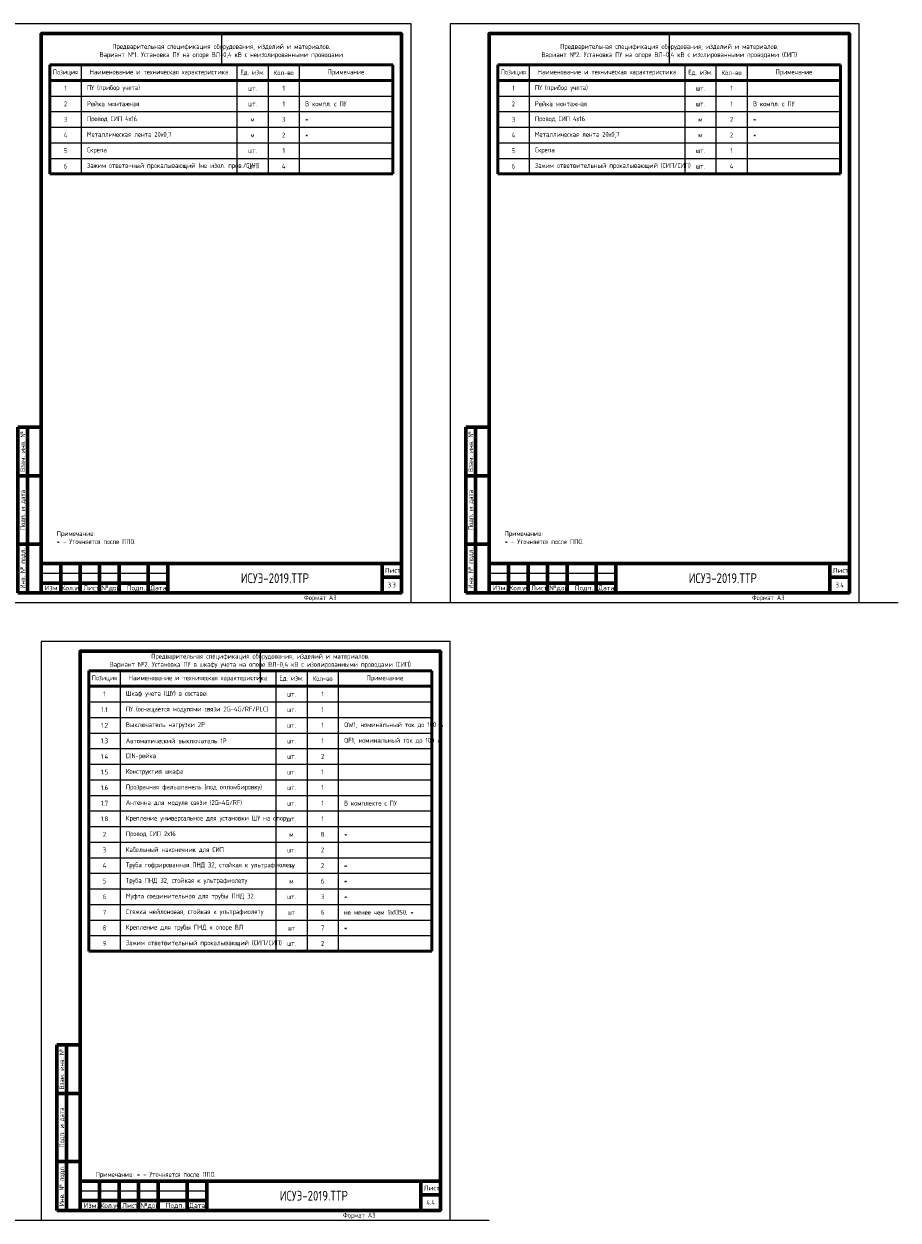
# Model space of a CAD drawing. Header units: millimetres. Extents: x -110 to 4101, y -10868 to 110.
# Tile 80 of 90: x 901 to 1350, y -1258 to -644. Entities that reach past the tile are written whole.
import ezdxf
from ezdxf.enums import TextEntityAlignment as Align

# ---------------------------------------------------------------- set-up
doc = ezdxf.new("R2010")
doc.units = ezdxf.units.MM
doc.layers.add('01.Вспомогательный_слой', color=1, linetype='Continuous', plot=False)
doc.layers.add('Формат', color=7, linetype='Continuous', lineweight=25)
doc.layers.add('Формат @ 1', color=7, linetype='Continuous', lineweight=25)
doc.styles.add('Формат', font='isocpeur.ttf')
doc.styles.add('ЭП', font='GOST.TTF')

# ---------------------------------------------------------------- blocks, each defined once
blk = doc.blocks.new('*T53')
at = {"color": 0, "linetype": 'ByBlock', "lineweight": 50, "ltscale": 0.2, "transparency": 16777216}
for p, q in [((0, 0), (176, 0)), ((0, 0), (0, -56)), ((176, 0), (176, -56)), ((0, -8), (176, -8)), ((0, -56), (176, -56))]:
    blk.add_line(p, q, dxfattribs=at)
at = {"color": 0, "linetype": 'ByBlock', "ltscale": 0.2, "transparency": 16777216}
for p, q in [((16, 0), (16, -56)), ((96, 0), (96, -56)), ((112, 0), (112, -56)), ((128, 0), (128, -56)), ((0, -16), (176, -16)), ((0, -24), (176, -24)), ((0, -32), (16, -32)), ((96, -32), (176, -32)), ((0, -40), (128, -40)), ((0, -48), (128, -48))]:
    blk.add_line(p, q, dxfattribs=at)
at = {"color": 0, "linetype": 'ByBlock', "lineweight": -2, "ltscale": 0.2, "transparency": 16777216}
for p, q in [((16, -32), (96, -32)), ((128, -40), (176, -40)), ((128, -48), (176, -48))]:
    blk.add_line(p, q, dxfattribs=at)
at = {"color": 0, "ltscale": 0.2, "transparency": 16777216, "char_height": 2.5, "style": 'ЭП'}
for s, insert, width, attachment_point in [('{\\fGOST type A|b1|i0|c204|p34;Позиция}', (8, -4), 10, 5), ('{\\fGOST type A|b1|i0|c204|p34;Наименование и техническая характеристика}', (56, -4), 74, 5), ('{\\fGOST type A|b1|i0|c204|p34;Ед. изм.}', (104, -4), 10, 5), ('{\\fGOST type A|b1|i0|c204|p34;Кол-во}', (120, -4), 10, 5), ('{\\fGOST type A|b1|i0|c204|p34;Примечание}', (152, -4), 42, 5), ('1', (8, -12), 10, 5), ('ПУ (прибор учета)', (19, -12), 74, 4), ('шт.', (104, -12), 10, 5), ('1', (120, -12), 10, 5), ('2', (8, -20), 10, 5), ('Рейка монтажная', (19, -20), 74, 4), ('шт.', (104, -20), 10, 5), ('1', (120, -20), 10, 5), ('В компл. с ПУ', (131, -20), 42, 4), ('3', (8, -28), 10, 5), ('Провод СИП 4х16', (19, -28), 74, 4), ('м', (104, -28), 10, 5), ('3', (120, -28), 10, 5), ('*', (131, -28), 42, 4), ('4', (8, -36), 10, 5), ('Металлическая лента 20х0,7', (19, -36), 74, 4), ('м', (104, -36), 10, 5), ('2', (120, -36), 10, 5), ('*', (131, -36), 42, 4), ('5', (8, -44), 10, 5), ('Скрепа', (19, -44), 74, 4), ('1', (120, -44), 10, 5), ('Зажим ответв-ный прокалывающий (не изол. пров./СИП)', (19, -52), 74, 4), ('шт.', (104, -44), 10, 5), ('6', (8, -52), 10, 5), ('шт.', (104, -52), 10, 5), ('4', (120, -52), 10, 5)]:
    blk.add_mtext(s, dxfattribs=dict(at, insert=insert, width=width, attachment_point=attachment_point))
blk = doc.blocks.new('*U77')
at = {"layer": 'Формат', "color": 7, "linetype": 'Continuous', "lineweight": 60}
for p, q in [((8, 85), (20, 85)), ((8, 85), (8, 0)), ((13, 85), (13, 0)), ((8, 60), (20, 60)), ((8, 25), (20, 25)), ((20, 15), (205, 15)), ((20, 15), (20, 0)), ((30, 15), (30, 0)), ((40, 15), (40, 0)), ((50, 15), (50, 0)), ((60, 15), (60, 0)), ((75, 15), (75, 0)), ((85, 15), (85, 0)), ((195, 15), (195, 0)), ((195, 8), (205, 8)), ((8, 0), (20, 0)), ((20, 5), (85, 5))]:
    blk.add_line(p, q, dxfattribs=at)
at = {"layer": 'Формат', "color": 7, "linetype": 'Continuous', "lineweight": 25}
blk.add_line((20, 10), (85, 10), dxfattribs=at)
blk.add_lwpolyline([(0, -5), (210, -5), (210, 292), (0, 292)], close=True, dxfattribs=at)
at = {"layer": 'Формат', "color": 7, "linetype": 'Continuous', "lineweight": 60}
blk.add_lwpolyline([(20, 0), (205, 0), (205, 287), (20, 287)], close=True, dxfattribs=at)
at = {"layer": 'Формат', "color": 7, "linetype": 'Continuous', "lineweight": 25, "style": 'ЭП'}
for s, p in [('Взам. инв. №', (10.5, 72.5)), ('Подп. и дата', (10.5, 42.5)), ('Инв. № подл.', (10.5, 12.5))]:
    blk.add_text(s, height=2.5, rotation=90, dxfattribs=at).set_placement(p, align=Align.MIDDLE_CENTER)
at = {"layer": 'Формат', "color": 7, "linetype": 'Continuous', "lineweight": 25, "style": 'Формат'}
for s, p in [('Лист', (196.38, 10.25)), ('Изм.', (21.81, 1.25)), ('Лист', (41.54, 1.25)), ('№док.', (50.89, 1.25)), ('Подп.', (63.99, 1.25)), ('Дата', (75.95, 1.25))]:
    blk.add_text(s, height=2.5, dxfattribs=at).set_placement(p)
at = {"layer": 'Формат', "color": 7, "linetype": 'Continuous', "lineweight": 25, "style": 'Формат', "width": 0.9}
blk.add_text('Кол.уч.', height=2.5, dxfattribs=at).set_placement((30.38, 1.25))
at = {"layer": 'Формат', "color": 7, "linetype": 'Continuous', "lineweight": 25, "style": 'ЭП', "flags": 8}
blk.add_attdef('N_ИНВ', text='', height=2.5, rotation=90, dxfattribs=at).set_placement((16.5, 12.5), align=Align.MIDDLE_CENTER)
for tag, p in [('изм.№', (21, 7.5)), ('изм.уч.', (31, 7.5)), ('изм.лист', (41, 7.5)), ('изм.№_док.', (50.5, 7.5)), ('изм_дата', (76, 7.5)), ('ФОРМ.ЛИСТА', (155, -2.5))]:
    blk.add_attdef(tag, text='', height=2.5, dxfattribs=at).set_placement(p, align=Align.MIDDLE_LEFT)
for tag, height, p in [('ОБОЗНАЧЕНИЕ', 5, (140, 7.5)), ('Лист', 2.5, (200, 4))]:
    blk.add_attdef(tag, text='', height=height, dxfattribs=at).set_placement(p, align=Align.MIDDLE_CENTER)
blk = doc.blocks.new('*T82')
at = {"color": 0, "linetype": 'ByBlock', "lineweight": 50, "ltscale": 0.2, "transparency": 16777216}
for p, q in [((0, 0), (176, 0)), ((0, 0), (0, -56)), ((176, 0), (176, -56)), ((0, -8), (176, -8)), ((0, -56), (176, -56))]:
    blk.add_line(p, q, dxfattribs=at)
at = {"color": 0, "linetype": 'ByBlock', "ltscale": 0.2, "transparency": 16777216}
for p, q in [((16, 0), (16, -56)), ((96, 0), (96, -56)), ((112, 0), (112, -56)), ((128, 0), (128, -56)), ((0, -16), (176, -16)), ((0, -24), (176, -24)), ((0, -32), (16, -32)), ((96, -32), (176, -32)), ((0, -40), (128, -40)), ((0, -48), (128, -48))]:
    blk.add_line(p, q, dxfattribs=at)
at = {"color": 0, "linetype": 'ByBlock', "lineweight": -2, "ltscale": 0.2, "transparency": 16777216}
for p, q in [((16, -32), (96, -32)), ((128, -40), (176, -40)), ((128, -48), (176, -48))]:
    blk.add_line(p, q, dxfattribs=at)
at = {"color": 0, "ltscale": 0.2, "transparency": 16777216, "char_height": 2.5, "style": 'ЭП'}
for s, insert, width, attachment_point in [('{\\fGOST type A|b1|i0|c204|p34;Позиция}', (8, -4), 10, 5), ('{\\fGOST type A|b1|i0|c204|p34;Наименование и техническая характеристика}', (56, -4), 74, 5), ('{\\fGOST type A|b1|i0|c204|p34;Ед. изм.}', (104, -4), 10, 5), ('{\\fGOST type A|b1|i0|c204|p34;Кол-во}', (120, -4), 10, 5), ('{\\fGOST type A|b1|i0|c204|p34;Примечание}', (152, -4), 42, 5), ('1', (8, -12), 10, 5), ('ПУ (прибор учета)', (19, -12), 74, 4), ('шт.', (104, -12), 10, 5), ('1', (120, -12), 10, 5), ('2', (8, -20), 10, 5), ('Рейка монтажная', (19, -20), 74, 4), ('шт.', (104, -20), 10, 5), ('1', (120, -20), 10, 5), ('В компл. с ПУ', (131, -20), 42, 4), ('3', (8, -28), 10, 5), ('Провод СИП 4х16', (19, -28), 74, 4), ('м', (104, -28), 10, 5), ('2', (120, -28), 10, 5), ('*', (131, -28), 42, 4), ('4', (8, -36), 10, 5), ('Металлическая лента 20х0,7', (19, -36), 74, 4), ('м', (104, -36), 10, 5), ('2', (120, -36), 10, 5), ('*', (131, -36), 42, 4), ('5', (8, -44), 10, 5), ('Скрепа', (19, -44), 74, 4), ('1', (120, -44), 10, 5), ('Зажим ответвительный прокалывающий (СИП/СИП)', (19, -52), 74, 4), ('шт.', (104, -44), 10, 5), ('6', (8, -52), 10, 5), ('шт.', (104, -52), 10, 5), ('4', (120, -52), 10, 5)]:
    blk.add_mtext(s, dxfattribs=dict(at, insert=insert, width=width, attachment_point=attachment_point))
blk = doc.blocks.new('*T83')
at = {"color": 0, "linetype": 'ByBlock', "lineweight": 50, "ltscale": 0.2, "transparency": 16777216}
for p, q in [((0, 0), (176, 0)), ((0, 0), (0, -144)), ((176, 0), (176, -144)), ((0, -8), (176, -8)), ((0, -144), (176, -144))]:
    blk.add_line(p, q, dxfattribs=at)
at = {"color": 0, "linetype": 'ByBlock', "ltscale": 0.2, "transparency": 16777216}
for p, q in [((16, 0), (16, -144)), ((96, 0), (96, -144)), ((112, 0), (112, -144)), ((128, 0), (128, -144)), ((0, -16), (176, -16)), ((0, -24), (176, -24)), ((0, -32), (176, -32)), ((0, -40), (176, -40)), ((0, -48), (176, -48)), ((0, -56), (128, -56)), ((0, -64), (128, -64)), ((0, -72), (176, -72)), ((0, -80), (128, -80)), ((16, -88), (176, -88)), ((16, -96), (128, -96)), ((96, -104), (176, -104)), ((96, -112), (176, -112)), ((96, -120), (176, -120)), ((128, -136), (176, -136))]:
    blk.add_line(p, q, dxfattribs=at)
at = {"color": 0, "linetype": 'ByBlock', "lineweight": -2, "ltscale": 0.2, "transparency": 16777216}
for p, q in [((128, -56), (176, -56)), ((128, -64), (176, -64)), ((128, -80), (176, -80)), ((0, -88), (16, -88)), ((0, -96), (16, -96)), ((128, -96), (176, -96)), ((0, -104), (96, -104)), ((0, -112), (96, -112)), ((0, -120), (96, -120)), ((0, -128), (176, -128)), ((0, -136), (128, -136))]:
    blk.add_line(p, q, dxfattribs=at)
at = {"color": 0, "ltscale": 0.2, "transparency": 16777216, "char_height": 2.5, "style": 'ЭП'}
for s, insert, width, attachment_point in [('{\\fGOST type A|b1|i0|c204|p34;Позиция}', (8, -4), 10, 5), ('{\\fGOST type A|b1|i0|c204|p34;Наименование и техническая характеристика}', (56, -4), 74, 5), ('{\\fGOST type A|b1|i0|c204|p34;Ед. изм.}', (104, -4), 10, 5), ('{\\fGOST type A|b1|i0|c204|p34;Кол-во}', (120, -4), 10, 5), ('{\\fGOST type A|b1|i0|c204|p34;Примечание}', (152, -4), 42, 5), ('1', (8, -12), 10, 5), ('Шкаф учета (ШУ) в составе:', (19, -12), 74, 4), ('шт.', (104, -12), 10, 5), ('1', (120, -12), 10, 5), ('ПУ (оснащается модулями связи 2G-4G/RF/PLC)', (19, -20), 74, 4), ('1.1', (8, -20), 10, 5), ('шт.', (104, -20), 10, 5), ('1', (120, -20), 10, 5), ('QW1, номинальный ток до 100 А', (131, -28), 42, 4), ('1.2', (8, -28), 10, 5), ('Выключатель нагрузки 2P', (19, -28), 74, 4), ('шт.', (104, -28), 10, 5), ('1', (120, -28), 10, 5), ('1.3', (8, -36), 10, 5), ('{\\C256;Автоматический выключатель 1P}', (19, -36), 74, 4), ('шт.', (104, -36), 10, 5), ('1', (120, -36), 10, 5), ('QF1, номинальный ток до 100 А', (131, -36), 42, 4), ('1.4', (8, -44), 10, 5), ('DIN-рейка', (19, -44), 74, 4), ('2', (120, -44), 10, 5), ('шт.', (104, -44), 10, 5), ('1.5', (8, -52), 10, 5), ('Конструктив шкафа', (19, -52), 74, 4), ('шт.', (104, -52), 10, 5), ('1', (120, -52), 10, 5), ('1.6', (8, -60), 10, 5), ('Прозрачная фальшпанель (под опломбировку)', (19, -60), 74, 4), ('шт.', (104, -60), 10, 5), ('1', (120, -60), 10, 5), ('1.7', (8, -68), 10, 5), ('Антенна для модуля связи (2G-4G/RF)', (19, -68), 74, 4), ('шт.', (104, -68), 10, 5), ('1', (120, -68), 10, 5), ('В комплекте с ПУ', (131, -68), 42, 4), ('Крепление универсальное для установки ШУ на опору', (19, -76), 74, 4), ('1.8', (8, -76), 10, 5), ('шт.', (104, -76), 10, 5), ('1', (120, -76), 10, 5), ('2', (8, -84), 10, 5), ('Провод СИП 2х16', (19, -84), 74, 4), ('м', (104, -84), 10, 5), ('8', (120, -84), 10, 5), ('*', (131, -84), 42, 4), ('3', (8, -92), 10, 5), ('Кабельный наконечник для СИП', (19, -92), 74, 4), ('шт.', (104, -92), 10, 5), ('2', (120, -92), 10, 5), ('Труба гофрированная ПНД 32, стойкая к ультрафиолету', (19, -100), 74, 4), ('*', (131, -100), 42, 4), ('4', (8, -100), 10, 5), ('м', (104, -100), 10, 5), ('2', (120, -100), 10, 5), ('5', (8, -108), 10, 5), ('Труба ПНД 32, стойкая к ультрафиолету', (19, -108), 74, 4), ('м', (104, -108), 10, 5), ('6', (120, -108), 10, 5), ('*', (131, -108), 42, 4), ('6', (8, -116), 10, 5), ('Муфта соединительная для трубы ПНД 32', (19, -116), 74, 4), ('шт.', (104, -116), 10, 5), ('3', (120, -116), 10, 5), ('*', (131, -116), 42, 4), ('7', (8, -124), 10, 5), ('Стяжка нейлоновая, стойкая к ультрафиолету', (19, -124), 74, 4), ('6', (120, -124), 10, 5), ('не менее чем 9х1350. *', (131, -124), 42, 4), ('шт', (104, -124), 10, 5), ('8', (8, -132), 10, 5), ('Крепление для трубы ПНД к опоре ВЛ', (19, -132), 74, 4), ('шт', (104, -132), 10, 5), ('7', (120, -132), 10, 5), ('*', (131, -132), 42, 4), ('9', (8, -140), 10, 5), ('Зажим ответвительный прокалывающий (СИП/СИП)', (19, -140), 74, 4), ('шт.', (104, -140), 10, 5), ('2', (120, -140), 10, 5)]:
    blk.add_mtext(s, dxfattribs=dict(at, insert=insert, width=width, attachment_point=attachment_point))

msp = doc.modelspace()

# ---------------------------------------------------------------- linework, layer by layer
at = {"layer": '01.Вспомогательный_слой', "ltscale": 0.2}
for points in [[(1002.5, -649), (1002.5, -665)], [(1232.5, -649), (1232.5, -665)], [(1022.5, -966), (1022.5, -982)]]:
    msp.add_lwpolyline(points, dxfattribs=at)
at = {"layer": '01.Вспомогательный_слой'}
for points in [[(1100, -941), (1120, -941)], [(1330, -941), (1350, -941)], [(890, -1258), (910, -1258)], [(1120, -1258), (1140, -1258)]]:
    msp.add_lwpolyline(points, dxfattribs=at)

# ---------------------------------------------------------------- block references
for name, p in [('*T53', (914.5, -665)), ('*T82', (1144.5, -665)), ('*T83', (934.5, -976))]:
    msp.add_blockref(name, p)
at = {"layer": 'Формат @ 1', "ltscale": 0.7}
for p, values in [((890, -936), {'ОБОЗНАЧЕНИЕ': 'ИСУЭ-2019.ТТР', 'Лист': '3.3', 'ФОРМ.ЛИСТА': 'Формат А3'}), ((1120, -936), {'ОБОЗНАЧЕНИЕ': 'ИСУЭ-2019.ТТР', 'Лист': '3.4', 'ФОРМ.ЛИСТА': 'Формат А3'}), ((910, -1253), {'ОБОЗНАЧЕНИЕ': 'ИСУЭ-2019.ТТР', 'Лист': '4.4', 'ФОРМ.ЛИСТА': 'Формат А3'})]:
    msp.add_blockref('*U77', p, dxfattribs=at).add_auto_attribs(values)

# ---------------------------------------------------------------- texts
at = {"char_height": 2.5, "style": 'ЭП'}
for s, insert, width, attachment_point in [('Предварительная спецификация оборудования, изделий и материалов.\\PВариант №1. Установка ПУ на опоре ВЛ-0,4 кВ с неизолированными проводами', (1002.5, -658), 176, 5), ('Предварительная спецификация оборудования, изделий и материалов.\\PВариант №2. Установка ПУ на опоре ВЛ-0,4 кВ с изолированными проводами (СИП)', (1232.5, -658), 176, 5), ('Примечание:\\P* - Уточняется после ППО.', (918, -911), 169, 7), ('Примечание:\\P* - Уточняется после ППО.', (1148, -911), 169, 7), ('Предварительная спецификация оборудования, изделий и материалов.\\PВариант №2. Установка ПУ {\\C7;в шкафу учета} на опоре ВЛ-0,4 кВ с изолированными проводами (СИП)', (1022.5, -971), 176, 5), ('Примечание: * - Уточняется после ППО.', (938, -1236.5), 169, 7)]:
    msp.add_mtext(s, dxfattribs=dict(at, insert=insert, width=width, attachment_point=attachment_point))

doc.saveas('drawing.dxf')
